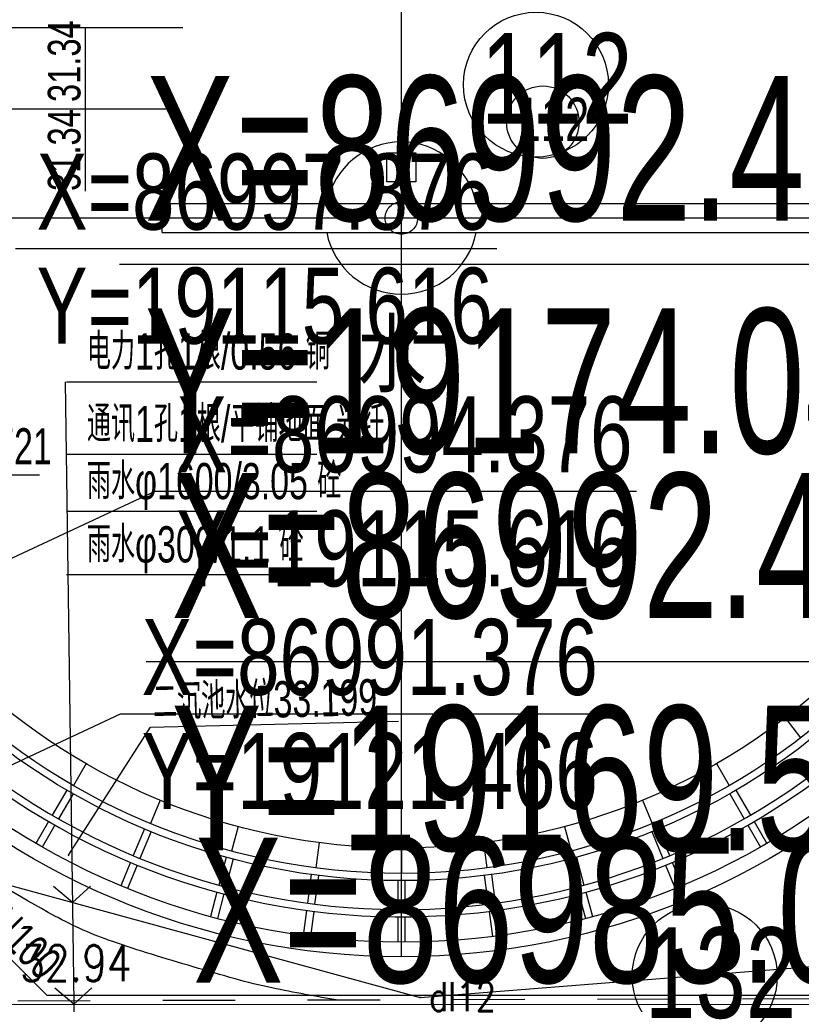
# Model space of a CAD drawing. Header units: millimetres. Extents: x 1371 to 38096, y 232 to 174236.
# Tile 39 of 84: x 19135 to 19157, y 86991 to 87018. Entities that reach past the tile are written whole.
import ezdxf
from ezdxf.enums import TextEntityAlignment as Align

# ---------------------------------------------------------------- set-up
doc = ezdxf.new("R2010")
doc.units = ezdxf.units.MM
doc.header["$LTSCALE"] = 10
for name, pattern in [('CENTER', [50.8, 31.75, -6.35, 6.35, -6.35]), ('CONTINOUS', [0]), ('DASHED', [0.75, 0.5, -0.25]), ('X22', [10, 6, -1.2, 1.6, -1.2]), ('X6', [2, 1, -1])]:
    doc.linetypes.add(name, pattern=pattern)
for name, color, linetype in [('0提标-单体编号-平面图', 3, 'Continuous'), ('0提标-单体编号-管线图', 2, 'Continuous'), ('0提标-坐标', 3, 'Continuous'), ('0提标-管-中水管', 2, '回用管'), ('0提标-管-给水管标注', 3, 'CONTINOUS'), ('0提标-管-雨水插旗', 2, 'Continuous'), ('C_坐标层', 2, 'Continuous'), ('DLSS', 30, 'Continuous'), ('dx', 8, 'Continuous'), ('GCD', 8, 'Continuous'), ('LOCKUP', 7, 'Continuous'), ('ZBTZ', 8, 'Continuous'), ('厂内中水管', 4, '回用管'), ('标注', 7, 'Continuous'), ('电力', 180, 'Continuous'), ('通迅', 180, 'Continuous'), ('雨水', 180, 'Continuous')]:
    doc.layers.add(name, color=color, linetype=linetype)
doc.styles.add('CJP_坐标', font='smsim.shx', dxfattribs={"width": 0.7, "height": 4, "bigfont": 'smfs.shx'})
doc.styles.add('HZ', font='rs.shx', dxfattribs={"width": 0.8, "bigfont": 'hztxt.shx'})
doc.styles.add('SMEDI', font='smsim1.shx', dxfattribs={"width": 0.75, "bigfont": 'smfs.shx'})
doc.styles.add('SMEDI1', font='smsim.shx', dxfattribs={"width": 0.75, "bigfont": 'smfs.shx'})
doc.styles.add('songti', font='txt', dxfattribs={"width": 0.75})
doc.styles.add('宋体', font='smsim1.shx', dxfattribs={"bigfont": 'smfs.shx'})
doc.styles.add('黑体', font='smsim.shx', dxfattribs={"width": 0.75, "bigfont": 'smfs.shx'})
doc.linetypes.add('回用管', pattern='A,4,-0.5,["HY",songti,S=0.4,R=0,X=-0.2,Y=-0.2],-0.7', length=5.2)
doc.dimstyles.new('1-700', dxfattribs={"dimscale": 0.7, "dimtxt": 3, "dimasz": 1, "dimexe": 0.5, "dimexo": 0.5, "dimgap": 0, "dimtad": 1, "dimdsep": 46, "dimtxsty": 'SMEDI', "dimblk1": 'ARCHTICK', "dimblk2": 'ARCHTICK', "dimsah": 1, "dimcen": 0, "dimclrd": 7, "dimclre": 7, "dimclrt": 3, "dimazin": 0, "dimtfac": 1, "dimtix": 1, "dimtmove": 2, "dimatfit": 3, "dimldrblk": 'ARCHTICK', "dimfxl": 0, "dimtolj": 1, "dimtzin": 0, "dimarcsym": 0})

# ---------------------------------------------------------------- blocks, each defined once
blk = doc.blocks.new('*U325')
at = {"layer": 'DLSS', "color": 8, "linetype": 'X6', "ltscale": 0.2, "elevation": 32.947, "flags": 128}
blk.add_lwpolyline([(19165.278, 86991.325), (19115.091, 86991.185)], dxfattribs=at)
at = {"layer": 'ZBTZ', "color": 8, "linetype": 'Continuous', "ltscale": 0.3, "flags": 128}
blk.add_lwpolyline([(19144.124, 86991.266, -0.010469), (19142.294, 86991.603, -0.01862), (19141.278, 86991.852, -0.004581), (19138.967, 86992.533, -0.009828), (19137.899, 86992.882, -0.041192), (19136.302, 86993.59, -0.021287), (19133.411, 86995.333, -0.046319), (19130.897, 86997.356, -0.042421), (19128.586, 87000.013, -0.042667), (19126.847, 87002.877, -0.039238), (19125.489, 87006.256, -0.026288), (19124.69, 87009.373, -0.034518), (19124.373, 87011.804, -0.035404), (19124.397, 87014.123, -0.024252), (19124.834, 87017.478, -0.04258), (19125.534, 87020.076, -0.028091), (19127.137, 87023.821, -0.076919), (19129.041, 87026.522, -0.035283), (19134.373, 87031.318, -0.084745), (19138.028, 87033.282, -0.058753), (19143.864, 87034.504)], format="xyb", dxfattribs=at)
at = {"layer": '标注', "color": 8, "linetype": 'Continuous', "ltscale": 0.3}
for p, q in [((19136.587, 87008.347, 25.962), (19136.979, 86979.748, 32.623)), ((19136.626, 87008.347, 26.618), (19143.532, 87008.347, 26.618)), ((19136.626, 87006.347, 26.618), (19143.532, 87006.347, 26.618)), ((19136.626, 87004.768, 26.618), (19143.532, 87004.768, 26.618)), ((19136.626, 87003.022, 26.618), (19143.532, 87003.022, 26.618)), ((19136.784, 86993.964, 29.312), (19136.26, 86994.405, 9.675)), ((19136.784, 86993.964, 29.312), (19137.282, 86994.412, 10.043)), ((19136.823, 86991.154, 29.966), (19136.299, 86991.596, 10.33)), ((19136.823, 86991.154, 29.966), (19137.32, 86991.603, 10.698))]:
    blk.add_line(p, q, dxfattribs=at)
at = {"layer": '电力', "color": 8, "linetype": 'Continuous', "ltscale": 0.3}
blk.add_point((19146.387, 86991.338, 33.01), dxfattribs=at)
at = {"layer": '雨水', "color": 8, "linetype": 'Continuous', "ltscale": 0.3}
for p, q in [((19130.254, 87005.763, 33.76), (19135.881, 87005.779, 33.76)), ((19138.943, 86998.809), (19145.783, 86998.97)), ((19136.679, 86995.275, 33.225), (19138.943, 86998.809))]:
    blk.add_line(p, q, dxfattribs=at)
blk.add_point((19136.679, 86995.275, 33.225), dxfattribs=at)
at = {"layer": 'dx', "ltscale": 0.3, "style": '黑体'}
blk.add_text('水', height=2, dxfattribs=at).set_placement((19145.594, 87009.154), align=Align.MIDDLE)
at = {"layer": 'GCD', "linetype": 'Continuous', "ltscale": 0.3, "style": 'HZ', "width": 0.8}
blk.add_text('32.94', height=1, dxfattribs=at).set_placement((19135.338, 86991.787))
at = {"layer": '标注', "color": 8, "linetype": 'Continuous', "ltscale": 0.3, "style": '宋体', "width": 0.7}
for s, p in [('电力1孔1根/0.56 铜', (19137.184, 87008.68, 26.618)), ('通讯1孔1根/平铺地面 光纤', (19137.184, 87006.68, 26.618)), ('雨水φ1600/3.05 砼', (19137.184, 87005.101, 26.618)), ('雨水φ300/1.1 砼', (19137.184, 87003.355, 26.618))]:
    blk.add_text(s, height=1, dxfattribs=at).set_placement(p)
at = {"layer": '电力', "color": 8, "linetype": 'Continuous', "ltscale": 0.3, "style": 'HZ', "width": 0.8}
blk.add_text('dl12', height=0.8, dxfattribs=at).set_placement((19146.637, 86990.963, 33.01))
at = {"layer": '雨水', "color": 8, "linetype": 'Continuous', "ltscale": 0.3, "style": '宋体', "width": 0.7}
blk.add_text('二沉池顶高33.721', height=1, dxfattribs=at).set_placement((19130.028, 87006.062, -0.019))
blk.add_text('二沉池水位33.199', height=1, rotation=1.3518, dxfattribs=at).set_placement((19139.022, 86998.992))
blk = doc.blocks.new('*U196')
blk.add_line((0, 0), (13.285, 0))
at = {"style": 'SMEDI1', "width": 0.75}
blk.add_text(' X=86997.876 ', height=2.1, dxfattribs=at).set_placement((0, 0.525))
blk.add_text(' Y=19115.616 ', height=2.1, dxfattribs=at).set_placement((0, -0.525), align=Align.TOP_LEFT)
blk = doc.blocks.new('*U195')
blk.add_line((0, 0), (13.285, 0))
at = {"style": 'SMEDI1', "width": 0.75}
blk.add_text(' X=86994.376 ', height=2.1, dxfattribs=at).set_placement((0, 0.525))
blk.add_text(' Y=19115.616 ', height=2.1, dxfattribs=at).set_placement((0, -0.525), align=Align.TOP_LEFT)
blk = doc.blocks.new('_ARCHTICK')
at = {"color": 0, "linetype": 'ByBlock', "const_width": 0.15}
blk.add_lwpolyline([(-0.5, -0.5), (0.5, 0.5)], dxfattribs=at)
blk = doc.blocks.new('*U194')
blk.add_line((0, 0), (13.035, 0))
at = {"style": 'SMEDI1', "width": 0.75}
blk.add_text(' X=86991.376 ', height=2.1, dxfattribs=at).set_placement((0, 0.525))
blk.add_text(' Y=19121.466 ', height=2.1, dxfattribs=at).set_placement((0, -0.525), align=Align.TOP_LEFT)
blk = doc.blocks.new('一期二沉池')
at = {"color": 8, "linetype": 'CENTER', "ltscale": 0.1}
for p, q in [((19249.866, 86768.948), (19249.866, 86809.748)), ((19270.266, 86789.348), (19229.466, 86789.348))]:
    blk.add_line(p, q, dxfattribs=at)
at = {"color": 8}
for p, q in [((19249.466, 86791.148), (19250.266, 86791.148)), ((19249.466, 86790.348), (19249.466, 86791.148)), ((19250.266, 86791.148), (19250.266, 86790.348)), ((19250.266, 86790.348), (19249.466, 86790.348)), ((19243.262, 86789.748), (19270.262, 86789.748)), ((19243.262, 86788.948), (19243.262, 86789.748)), ((19243.262, 86788.948), (19270.262, 86788.948)), ((19260.458, 86775.543), (19260.885, 86774.988)), ((19241.166, 86774.279), (19240.816, 86773.673)), ((19258.566, 86774.279), (19258.916, 86773.673)), ((19243.207, 86773.272), (19242.939, 86772.626)), ((19256.525, 86773.272), (19256.792, 86772.626)), ((19240.129, 86772.684), (19239.779, 86772.077)), ((19259.602, 86772.684), (19259.952, 86772.077)), ((19240.303, 86772.584), (19239.953, 86771.977)), ((19245.362, 86772.541), (19245.181, 86771.864)), ((19254.369, 86772.541), (19254.551, 86771.864)), ((19259.429, 86772.584), (19259.779, 86771.977)), ((19247.595, 86772.097), (19247.503, 86771.403)), ((19249.866, 86771.948), (19249.866, 86771.248)), ((19252.137, 86772.097), (19252.228, 86771.403)), ((19242.388, 86771.555), (19242.12, 86770.909)), ((19242.573, 86771.479), (19242.305, 86770.832)), ((19257.159, 86771.479), (19257.427, 86770.832)), ((19257.344, 86771.555), (19257.612, 86770.909)), ((19244.774, 86770.731), (19244.593, 86770.055)), ((19244.967, 86770.68), (19244.786, 86770.004)), ((19254.764, 86770.68), (19254.946, 86770.004)), ((19254.958, 86770.731), (19255.139, 86770.055)), ((19247.248, 86770.226), (19247.156, 86769.532)), ((19247.446, 86770.2), (19247.355, 86769.506)), ((19249.766, 86770.048), (19249.766, 86769.348)), ((19249.966, 86770.048), (19249.966, 86769.348)), ((19252.286, 86770.2), (19252.377, 86769.506)), ((19252.484, 86770.226), (19252.576, 86769.532))]:
    blk.add_line(p, q, dxfattribs=at)
at = {"color": 8, "linetype": 'DASHED', "ltscale": 200}
for p, q in [((19240.629, 86773.55), (19240.229, 86772.857)), ((19259.102, 86773.55), (19259.502, 86772.857)), ((19240.803, 86773.45), (19240.403, 86772.757)), ((19258.929, 86773.45), (19259.329, 86772.757)), ((19242.771, 86772.479), (19242.464, 86771.74)), ((19256.961, 86772.479), (19257.267, 86771.74)), ((19242.955, 86772.403), (19242.649, 86771.664)), ((19256.777, 86772.403), (19257.083, 86771.664)), ((19245.033, 86771.697), (19244.826, 86770.925)), ((19245.226, 86771.646), (19245.019, 86770.873)), ((19254.506, 86771.646), (19254.713, 86770.873)), ((19254.699, 86771.697), (19254.906, 86770.925)), ((19247.378, 86771.218), (19247.274, 86770.424)), ((19247.576, 86771.192), (19247.472, 86770.398)), ((19252.155, 86771.192), (19252.26, 86770.398)), ((19252.354, 86771.218), (19252.458, 86770.424)), ((19249.766, 86771.048), (19249.766, 86770.248)), ((19249.966, 86771.048), (19249.966, 86770.248))]:
    blk.add_line(p, q, dxfattribs=at)
at = {"color": 8}
for major_axis, start_param, end_param in [((0.001, 20.4), -1.570727, 4.712458), ((0.727, 19.286), -0.711435, 5.499196), ((-1.217, 19.061), -0.822965, 5.407858), ((0, 20), -1.570772, 4.712413), ((0, 17.4), 4.712361, 10.995546), ((0.003, 18.3), -1.570656, 4.712529), ((-0.001, 18.1), 4.712341, 10.995526), ((1.485, 1.485), 5.689434, 8.447733), ((1.485, 1.485), 2.547842, 5.30614)]:
    blk.add_ellipse((19249.866, 86789.348), major_axis=major_axis, ratio=1, start_param=start_param, end_param=end_param, dxfattribs=at)
at = {"color": 8, "linetype": 'DASHED', "ltscale": 100}
blk.add_ellipse((19249.866, 86789.348), major_axis=(0.318, 0.318), ratio=1, start_param=5.497787, end_param=11.780972, dxfattribs=at)
blk = doc.blocks.new('*C34')
at = {"layer": 'C_坐标层'}
blk.add_lwpolyline([(0, 0), (-22.853, 0)], dxfattribs=at)
at = {"layer": 'C_坐标层', "style": 'CJP_坐标', "width": 0.7}
blk.add_text('X=86985.031', height=4, dxfattribs=at).set_placement((-22.153, 1.212))
blk.add_text('Y=19169.543', height=4, dxfattribs=at).set_placement((-22.153, -1.212), align=Align.TOP_LEFT)
blk = doc.blocks.new('*C33')
at = {"layer": 'C_坐标层'}
blk.add_lwpolyline([(0, 0), (-22.853, 0)], dxfattribs=at)
at = {"layer": 'C_坐标层', "style": 'CJP_坐标', "width": 0.7}
blk.add_text('X=86992.431', height=4, dxfattribs=at).set_placement((-22.153, 1.212))
blk.add_text('Y=19174.043', height=4, dxfattribs=at).set_placement((-22.153, -1.212), align=Align.TOP_LEFT)
blk = doc.blocks.new('*C32')
at = {"layer": 'C_坐标层'}
blk.add_lwpolyline([(0, 0), (-22.853, 0)], dxfattribs=at)
at = {"layer": 'C_坐标层', "style": 'CJP_坐标', "width": 0.7}
blk.add_text('X=86992.431', height=4, dxfattribs=at).set_placement((-22.153, 1.212))
blk.add_text('Y=19169.543', height=4, dxfattribs=at).set_placement((-22.153, -1.212), align=Align.TOP_LEFT)
blk = doc.blocks.new('*U324')
at = {"layer": '0提标-单体编号-平面图', "ltscale": 0.3}
for centre in [(19149.581, 87016.551), (19154.24, 86991.93, 32.9)]:
    blk.add_circle(centre, 2, dxfattribs=at)
at = {"layer": '0提标-单体编号-管线图', "ltscale": 0.3}
blk.add_circle((19149.77, 87015.515), 1, dxfattribs=at)
at = {"layer": '0提标-管-中水管', "ltscale": 0.4}
blk.add_line((19127.303, 87000.176), (19136.077, 86991.401), dxfattribs=at)
at = {"layer": '0提标-管-雨水插旗', "color": 7, "ltscale": 0.5}
for p, q in [((19134.437, 87018.131), (19139.837, 87018.131)), ((19137.137, 87018.131), (19137.137, 87015.87)), ((19137.137, 87015.87), (19134.876, 87015.87)), ((19137.137, 87015.87), (19137.137, 87013.609)), ((19139.398, 87015.87), (19137.137, 87015.87))]:
    blk.add_line(p, q, dxfattribs=at)
at = {"layer": '厂内中水管', "color": 7, "ltscale": 0.4}
blk.add_lwpolyline([(19136.077, 86991.401), (19159.636, 86991.4), (19162.171, 86994.067), (19186.257, 86994.067), (19192.407, 86989.206), (19450.872, 86989.206)], dxfattribs=at)
at = {"layer": '电力', "linetype": 'Continuous', "elevation": 32.682, "flags": 128}
blk.add_lwpolyline([(19129.96, 87131.705), (19133.684, 87128.395), (19130.621, 87091.502), (19127.219, 87086.241), (19118.711, 87055.732), (19116.058, 87031.38), (19117.134, 87022.8), (19118.105, 87011.503), (19134.131, 86994.689), (19146.387, 86991.338), (19170.447, 86993.246)], dxfattribs=at)
at = {"layer": '通迅', "linetype": 'X22', "flags": 128}
blk.add_lwpolyline([(19115.377, 86991.037), (19131.805, 86991.157), (19164.832, 86991.138)], dxfattribs=at)
at = {"ltscale": 0.3}
blk.add_blockref('一期二沉池', (-104, 223.519), dxfattribs=at)
at = {"layer": '0提标-坐标', "ltscale": 0.3}
for name, p in [('*U196', (19135.212, 87012.021)), ('*U195', (19139.071, 87005.319)), ('*U194', (19138.112, 86999.17))]:
    blk.add_blockref(name, p, dxfattribs=at)
at = {"layer": 'C_坐标层', "ltscale": 0.3}
for name, p in [('*C33', (19160.935, 87011.581)), ('*C32', (19161.672, 87000.612)), ('*C34', (19162.265, 86990.538))]:
    blk.add_blockref(name, p, dxfattribs=at)
at = {"layer": '0提标-单体编号-平面图', "color": 3, "ltscale": 0.3, "style": 'SMEDI', "width": 0.75}
for s, p in [('112', (19148.064, 87015.476)), ('132', (19152.586, 86990.775, 32.9))]:
    blk.add_text(s, height=2.5, dxfattribs=at).set_placement(p)
at = {"layer": '0提标-单体编号-管线图', "ltscale": 0.3, "style": 'SMEDI', "width": 0.75}
blk.add_text('112', height=1.2, dxfattribs=at).set_placement((19149.045, 87014.991))
at = {"layer": '0提标-管-给水管标注', "ltscale": 0.3, "style": 'SMEDI', "width": 0.75}
blk.add_text('DN100', height=0.9, rotation=315, dxfattribs=at).set_placement((19133.925, 86993.761))
at = {"layer": '0提标-管-雨水插旗', "ltscale": 10, "style": 'SMEDI1', "width": 0.75}
for p in [(19137.007, 87016.071), (19137.007, 87013.615)]:
    blk.add_text('31.34', height=0.9, rotation=90, dxfattribs=at).set_placement(p)
at = {"layer": '0提标-坐标'}
for points in [[(19115.616, 86994.376), (19139.071, 87005.319)], [(19121.466, 86991.376), (19138.112, 86999.17)]]:
    blk.add_leader(points, dimstyle='1-700', dxfattribs=at)
blk = doc.blocks.new('*U327')
at = {"layer": 'LOCKUP', "ltscale": 0.3}
for name in ['*U324', '*U325']:
    blk.add_blockref(name, (0, 0), dxfattribs=at)

msp = doc.modelspace()

# ---------------------------------------------------------------- block references
at = {"layer": 'LOCKUP', "ltscale": 0.3}
msp.add_blockref('*U327', (0, 0), dxfattribs=at)

doc.saveas('drawing.dxf')
